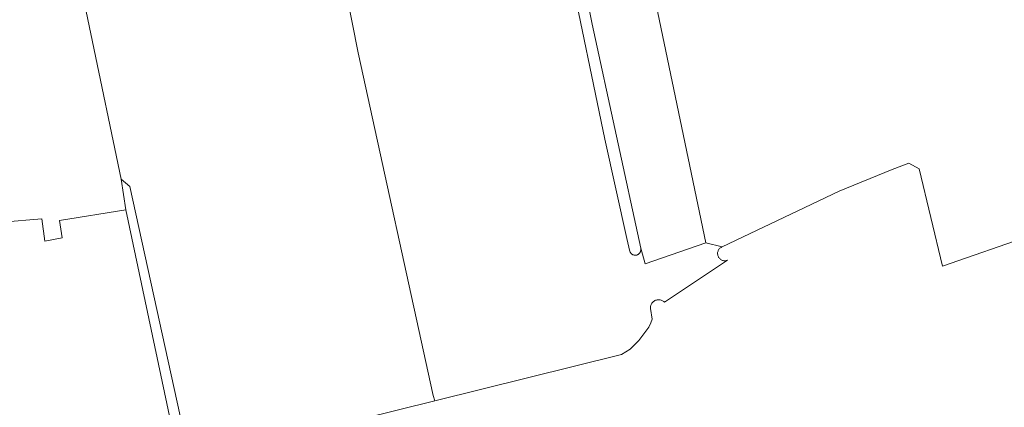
# Model space of a CAD drawing. Header units: metres. Extents: x 125158 to 132124, y 450612 to 454469.
# Tile 23 of 173: x 125566 to 125792, y 451189 to 451279. Entities that reach past the tile are written whole.
import ezdxf

# ---------------------------------------------------------------- set-up
doc = ezdxf.new("R2010")
doc.units = ezdxf.units.M
doc.layers.add('B-XX-OG-TERREIN_CULTUURSCHEIDING-GV', color=8, linetype='Continuous', lineweight=18)

msp = doc.modelspace()

# ---------------------------------------------------------------- linework, layer by layer
at = {"layer": 'B-XX-OG-TERREIN_CULTUURSCHEIDING-GV'}
for points in [[(125729.68, 451474.05), (125740.33, 451417.22), (125741.53, 451401.82), (125743.8, 451386.78), (125731.88, 451384.01), (125726.14, 451406.72), (125716.34, 451404.8), (125728.66, 451344.52), (125714.85, 451341.32), (125719.77, 451317.48), (125705.27, 451314.08), (125709.7, 451292.77), (125723.31, 451227.29), (125727.07, 451226.36), (125753.99, 451239.14), (125766.18, 451244.18), (125770.02, 451245.61), (125772.38, 451244.32), (125777.74, 451221.89), (125838.72, 451243.06)], [(125574.93, 451308.9), (125588.87, 451241.9), (125590.82, 451240.21), (125604.46, 451178.02)], [(125640.64, 451284.66), (125643.39, 451271.04), (125660.6, 451192.17), (125660.99, 451190.94), (125703.94, 451201.58), (125705.89, 451202.84), (125707.89, 451204.82), (125710.23, 451207.88), (125710.7, 451208.85), (125710.98, 451209.71), (125710.59, 451212.15), (125710.58, 451212.34), (125710.59, 451212.52), (125710.62, 451212.7), (125710.67, 451212.88), (125710.73, 451213.05), (125710.81, 451213.22), (125710.91, 451213.38), (125711.02, 451213.52), (125711.15, 451213.66), (125711.28, 451213.78), (125711.43, 451213.89), (125711.59, 451213.98), (125711.76, 451214.06), (125711.94, 451214.12), (125712.11, 451214.16), (125712.3, 451214.18), (125712.48, 451214.19), (125712.67, 451214.18), (125712.85, 451214.15), (125713.03, 451214.1), (125713.2, 451214.04), (125713.36, 451213.95), (125713.52, 451213.86), (125713.67, 451213.75), (125713.8, 451213.62), (125728.31, 451223.29), (125728.12, 451223.22), (125727.96, 451223.18), (125727.8, 451223.16), (125727.64, 451223.16), (125727.47, 451223.17), (125727.31, 451223.2), (125727.16, 451223.25), (125727, 451223.31), (125726.86, 451223.38), (125726.72, 451223.47), (125726.59, 451223.57), (125726.47, 451223.68), (125726.37, 451223.81), (125726.27, 451223.94), (125726.2, 451224.09), (125726.13, 451224.24), (125726.08, 451224.39), (125726.05, 451224.55), (125726.03, 451224.71), (125726.03, 451224.88), (125726.04, 451225.04), (125726.07, 451225.2), (125726.12, 451225.36), (125726.18, 451225.51), (125726.25, 451225.66), (125726.34, 451225.79), (125726.44, 451225.92), (125726.56, 451226.04), (125726.69, 451226.14), (125726.82, 451226.23), (125726.96, 451226.31), (125727.07, 451226.36), (125723.31, 451227.29), (125709.37, 451222.48), (125708.36, 451226.03), (125708.39, 451225.86), (125708.39, 451225.73), (125708.38, 451225.6), (125708.36, 451225.47), (125708.33, 451225.34), (125708.29, 451225.22), (125708.23, 451225.1), (125708.16, 451224.99), (125708.08, 451224.89), (125708, 451224.79), (125707.9, 451224.71), (125707.79, 451224.63), (125707.68, 451224.57), (125707.57, 451224.51), (125707.44, 451224.47), (125707.32, 451224.44), (125707.19, 451224.42), (125707.06, 451224.42), (125706.93, 451224.43), (125706.8, 451224.45), (125706.67, 451224.48), (125706.55, 451224.52), (125706.44, 451224.58), (125706.33, 451224.65), (125706.22, 451224.73), (125706.13, 451224.82), (125706.04, 451224.92), (125705.97, 451225.02), (125705.9, 451225.13), (125705.84, 451225.28), (125705.14, 451228.26), (125700.11, 451251.13), (125691.89, 451290.8)], [(125643.98, 451186.72), (125660.99, 451190.94), (125660.6, 451192.17), (125643.39, 451271.04), (125640.64, 451284.66)], [(125646.56, 450976.14), (125641.03, 451000), (125630.69, 451044.63), (125620.44, 451091.7), (125603.33, 451168.65), (125603.28, 451168.81), (125602.64, 451173.07), (125601.08, 451182.35), (125589.91, 451234.86), (125574.7, 451232.45), (125575.25, 451228.45), (125571.31, 451227.7), (125570.62, 451232.84), (125552.27, 451231.3)]]:
    msp.add_lwpolyline(points, dxfattribs=at)
for points in [[(125574.93, 451308.9), (125567.48, 451336.06), (125566.79, 451335.65), (125553.66, 451327.92), (125553.22, 451328.02), (125549.91, 451326.13), (125549.88, 451325.94), (125535.97, 451318.82), (125530.06, 451315.74), (125533.35, 451302.96), (125542.74, 451265.57), (125543.24, 451263.59), (125551.18, 451231.29), (125552.27, 451231.3), (125570.62, 451232.84), (125571.31, 451227.7), (125575.25, 451228.45), (125574.7, 451232.45), (125589.91, 451234.86), (125588.87, 451241.9)], [(125701.96, 451290.7), (125693.35, 451328.33), (125688.87, 451327.29), (125688.55, 451319.27), (125689.26, 451316.01), (125690.93, 451308.32), (125697.15, 451277.59), (125708.36, 451226.03), (125709.37, 451222.48), (125723.31, 451227.29), (125709.7, 451292.77), (125709.35, 451292.68)]]:
    msp.add_lwpolyline(points, close=True, dxfattribs=at)

doc.saveas('drawing.dxf')
